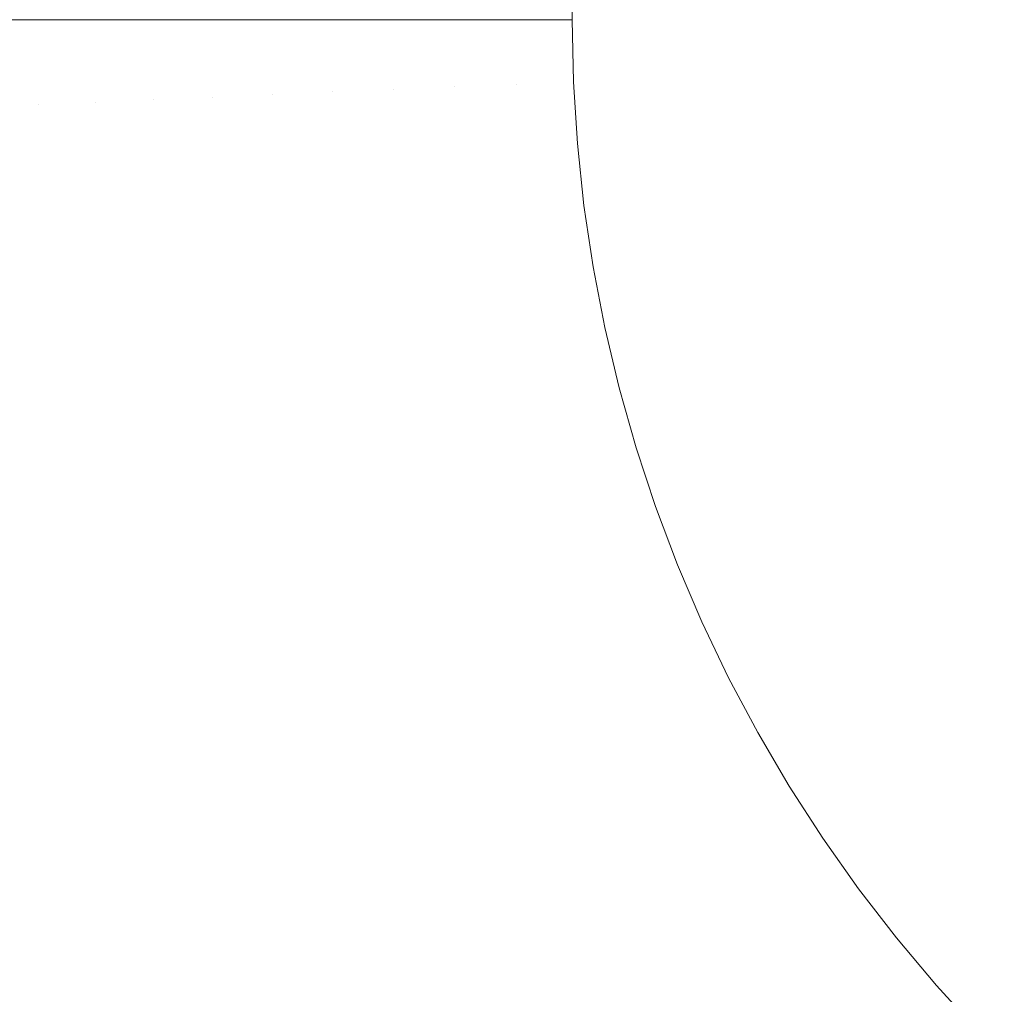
# Model space of a CAD drawing. Header units: centimetres. Extents: x -26 to 27.3, y -25.3 to -23.5.
# Tile 77 of 200: x -8.0284 to -7.9611, y -24.8266 to -24.7599. Entities that reach past the tile are written whole.
import ezdxf

# ---------------------------------------------------------------- set-up
doc = ezdxf.new("R2010")
doc.units = ezdxf.units.CM
doc.header["$LTSCALE"] = 2.54
doc.layers.add('Lucido design-1', color=7, linetype='Continuous')

# ---------------------------------------------------------------- blocks, each defined once
blk = doc.blocks.new('Gruppo-4-1')
at = {"color": 7, "linetype": 'Continuous', "lineweight": 9}
blk.add_3dface([(-25.890647, -23.559888, -349.282667), (-25.890647, -25.159888, -349.282667), (27.209353, -25.159888, -349.282667), (27.209353, -23.559888, -349.282667)], dxfattribs=at)
for points, invisible_edges in [([(-7.99489, -23.559888, -349.682757), (-7.990647, -23.559888, -349.682667), (-7.990647, -24.759888, -349.682667), (-7.994569, -24.759888, -349.682744)], 8), ([(-7.994569, -24.759888, -349.682744), (-7.99489, -24.759888, -349.682763), (-7.99489, -23.559888, -349.682757)], 10), ([(-7.990647, -23.559888, -349.682667), (9.309353, -23.559888, -349.682667), (9.209353, -24.859888, -349.682667), (-7.890647, -24.859888, -349.682667)], 10), ([(-7.990647, -24.759888, -349.682667), (-7.990647, -23.559888, -349.682667), (-7.890647, -24.859888, -349.682667)], 10), ([(-8.027166, -24.765687, -349.689622), (-8.031019, -24.765851, -349.691235), (-8.031146, -24.759888, -349.691235), (-8.028293, -24.759888, -349.690041)], 11), ([(-8.028293, -24.759888, -349.690041), (-8.027289, -24.759888, -349.689622), (-8.027166, -24.765687, -349.689622)], 10), ([(-8.023244, -24.765521, -349.68817), (-8.027166, -24.765687, -349.689622), (-8.027289, -24.759888, -349.689622), (-8.024303, -24.759888, -349.688517)], 11), ([(-8.024303, -24.759888, -349.688517), (-8.023364, -24.759888, -349.68817), (-8.023244, -24.765521, -349.68817)], 10), ([(-8.019262, -24.765351, -349.686883), (-8.023244, -24.765521, -349.68817), (-8.023364, -24.759888, -349.68817), (-8.020246, -24.759888, -349.687163)], 11), ([(-8.020246, -24.759888, -349.687163), (-8.019378, -24.759888, -349.686883), (-8.019262, -24.765351, -349.686883)], 10), ([(-8.015225, -24.76518, -349.685763), (-8.019262, -24.765351, -349.686883), (-8.019378, -24.759888, -349.686883), (-8.016129, -24.759888, -349.685982)], 11), ([(-8.016129, -24.759888, -349.685982), (-8.015337, -24.759888, -349.685763), (-8.015225, -24.76518, -349.685763)], 10), ([(-8.011141, -24.765007, -349.684812), (-8.015225, -24.76518, -349.685763), (-8.015337, -24.759888, -349.685763), (-8.011958, -24.759888, -349.684977)], 11), ([(-8.011958, -24.759888, -349.684977), (-8.011249, -24.759888, -349.684812), (-8.011141, -24.765007, -349.684812)], 10), ([(-8.007016, -24.764831, -349.684033), (-8.011141, -24.765007, -349.684812), (-8.011249, -24.759888, -349.684812), (-8.007741, -24.759888, -349.68415)], 11), ([(-8.007741, -24.759888, -349.68415), (-8.007121, -24.759888, -349.684033), (-8.007016, -24.764831, -349.684033)], 10), ([(-8.002859, -24.764655, -349.683428), (-8.007016, -24.764831, -349.684033), (-8.007121, -24.759888, -349.684033), (-8.003485, -24.759888, -349.683504)], 11), ([(-8.003485, -24.759888, -349.683504), (-8.00296, -24.759888, -349.683428), (-8.002859, -24.764655, -349.683428)], 10), ([(-7.998675, -24.764477, -349.682997), (-8.002859, -24.764655, -349.683428), (-8.00296, -24.759888, -349.683428), (-7.999198, -24.759888, -349.683041)], 11), ([(-7.999198, -24.759888, -349.683041), (-7.998773, -24.759888, -349.682997), (-7.998675, -24.764477, -349.682997)], 10), ([(-7.994476, -24.764299, -349.682744), (-7.998675, -24.764477, -349.682997), (-7.998773, -24.759888, -349.682997), (-7.99489, -24.759888, -349.682763)], 11), ([(-7.99489, -24.759888, -349.682763), (-7.994569, -24.759888, -349.682744), (-7.994476, -24.764299, -349.682744)], 10), ([(-7.994476, -24.764299, -349.682744), (-7.994569, -24.759888, -349.682744), (-7.990647, -24.759888, -349.682667), (-7.990557, -24.764132, -349.682667)], 9), ([(-7.990287, -24.768369, -349.682667), (-7.990557, -24.764132, -349.682667), (-7.990647, -24.759888, -349.682667), (-7.890647, -24.859888, -349.682667)], 12), ([(-7.994195, -24.768701, -349.682744), (-7.994476, -24.764299, -349.682744), (-7.990557, -24.764132, -349.682667), (-7.990287, -24.768369, -349.682667)], 11), ([(-8.006702, -24.769766, -349.684033), (-8.007016, -24.764831, -349.684033), (-8.002859, -24.764655, -349.683428), (-8.002555, -24.769413, -349.683428)], 15), ([(-8.002555, -24.769413, -349.683428), (-8.002859, -24.764655, -349.683428), (-7.998675, -24.764477, -349.682997), (-7.998383, -24.769058, -349.682997)], 15), ([(-7.998383, -24.769058, -349.682997), (-7.998675, -24.764477, -349.682997), (-7.994476, -24.764299, -349.682744), (-7.994195, -24.768701, -349.682744)], 15), ([(-8.022886, -24.771143, -349.68817), (-8.023244, -24.765521, -349.68817), (-8.019262, -24.765351, -349.686883), (-8.018914, -24.770805, -349.686883)], 15), ([(-8.018914, -24.770805, -349.686883), (-8.019262, -24.765351, -349.686883), (-8.015225, -24.76518, -349.685763), (-8.014888, -24.770462, -349.685763)], 15), ([(-8.014888, -24.770462, -349.685763), (-8.015225, -24.76518, -349.685763), (-8.011141, -24.765007, -349.684812), (-8.010815, -24.770116, -349.684812)], 15), ([(-8.010815, -24.770116, -349.684812), (-8.011141, -24.765007, -349.684812), (-8.007016, -24.764831, -349.684033), (-8.006702, -24.769766, -349.684033)], 15), ([(-8.03064, -24.771803, -349.691235), (-8.031019, -24.765851, -349.691235), (-8.027166, -24.765687, -349.689622), (-8.026796, -24.771476, -349.689622)], 15), ([(-8.026796, -24.771476, -349.689622), (-8.027166, -24.765687, -349.689622), (-8.023244, -24.765521, -349.68817), (-8.022886, -24.771143, -349.68817)], 15), ([(-7.997897, -24.773622, -349.682997), (-7.998383, -24.769058, -349.682997), (-7.994195, -24.768701, -349.682744), (-7.993728, -24.773088, -349.682744)], 15), ([(-7.993728, -24.773088, -349.682744), (-7.994195, -24.768701, -349.682744), (-7.990287, -24.768369, -349.682667), (-7.989837, -24.77259, -349.682667)], 11), ([(-7.890647, -24.859888, -349.682667), (-7.989209, -24.776788, -349.682667), (-7.989837, -24.77259, -349.682667), (-7.990287, -24.768369, -349.682667)], 9), ([(-8.006178, -24.774682, -349.684033), (-8.006702, -24.769766, -349.684033), (-8.002555, -24.769413, -349.683428), (-8.00205, -24.774154, -349.683428)], 15), ([(-8.00205, -24.774154, -349.683428), (-8.002555, -24.769413, -349.683428), (-7.998383, -24.769058, -349.682997), (-7.997897, -24.773622, -349.682997)], 15), ([(-8.014327, -24.775726, -349.685763), (-8.014888, -24.770462, -349.685763), (-8.010815, -24.770116, -349.684812), (-8.010273, -24.775207, -349.684812)], 15), ([(-8.010273, -24.775207, -349.684812), (-8.010815, -24.770116, -349.684812), (-8.006702, -24.769766, -349.684033), (-8.006178, -24.774682, -349.684033)], 15), ([(-8.022289, -24.776745, -349.68817), (-8.022886, -24.771143, -349.68817), (-8.018914, -24.770805, -349.686883), (-8.018335, -24.776239, -349.686883)], 15), ([(-8.018335, -24.776239, -349.686883), (-8.018914, -24.770805, -349.686883), (-8.014888, -24.770462, -349.685763), (-8.014327, -24.775726, -349.685763)], 15), ([(-8.030008, -24.777734, -349.691235), (-8.03064, -24.771803, -349.691235), (-8.026796, -24.771476, -349.689622), (-8.026182, -24.777244, -349.689622)], 15), ([(-8.026182, -24.777244, -349.689622), (-8.026796, -24.771476, -349.689622), (-8.022886, -24.771143, -349.68817), (-8.022289, -24.776745, -349.68817)], 15), ([(-7.993074, -24.777451, -349.682744), (-7.993728, -24.773088, -349.682744), (-7.989837, -24.77259, -349.682667), (-7.989209, -24.776788, -349.682667)], 11), ([(-7.997217, -24.778161, -349.682997), (-7.997897, -24.773622, -349.682997), (-7.993728, -24.773088, -349.682744), (-7.993074, -24.777451, -349.682744)], 15), ([(-8.005446, -24.779572, -349.684033), (-8.006178, -24.774682, -349.684033), (-8.00205, -24.774154, -349.683428), (-8.001344, -24.778869, -349.683428)], 15), ([(-8.001344, -24.778869, -349.683428), (-8.00205, -24.774154, -349.683428), (-7.997897, -24.773622, -349.682997), (-7.997217, -24.778161, -349.682997)], 15), ([(-8.009515, -24.78027, -349.684812), (-8.010273, -24.775207, -349.684812), (-8.006178, -24.774682, -349.684033), (-8.005446, -24.779572, -349.684033)], 15), ([(-8.013544, -24.780961, -349.685763), (-8.014327, -24.775726, -349.685763), (-8.010273, -24.775207, -349.684812), (-8.009515, -24.78027, -349.684812)], 15), ([(-8.021455, -24.782317, -349.68817), (-8.022289, -24.776745, -349.68817), (-8.018335, -24.776239, -349.686883), (-8.017526, -24.781644, -349.686883)], 15), ([(-8.017526, -24.781644, -349.686883), (-8.018335, -24.776239, -349.686883), (-8.014327, -24.775726, -349.685763), (-8.013544, -24.780961, -349.685763)], 15), ([(-8.025323, -24.782981, -349.689622), (-8.026182, -24.777244, -349.689622), (-8.022289, -24.776745, -349.68817), (-8.021455, -24.782317, -349.68817)], 15), ([(-7.992237, -24.781782, -349.682744), (-7.993074, -24.777451, -349.682744), (-7.989209, -24.776788, -349.682667), (-7.988403, -24.780956, -349.682667)], 11), ([(-7.890647, -24.859888, -349.682667), (-7.98742, -24.785086, -349.682667), (-7.988403, -24.780956, -349.682667), (-7.989209, -24.776788, -349.682667)], 9), ([(-8.029125, -24.783632, -349.691235), (-8.030008, -24.777734, -349.691235), (-8.026182, -24.777244, -349.689622), (-8.025323, -24.782981, -349.689622)], 15), ([(-7.996346, -24.782668, -349.682997), (-7.997217, -24.778161, -349.682997), (-7.993074, -24.777451, -349.682744), (-7.992237, -24.781782, -349.682744)], 15), ([(-8.000439, -24.78355, -349.683428), (-8.001344, -24.778869, -349.683428), (-7.997217, -24.778161, -349.682997), (-7.996346, -24.782668, -349.682997)], 15), ([(-8.004507, -24.784427, -349.684033), (-8.005446, -24.779572, -349.684033), (-8.001344, -24.778869, -349.683428), (-8.000439, -24.78355, -349.683428)], 15), ([(-8.008543, -24.785296, -349.684812), (-8.009515, -24.78027, -349.684812), (-8.005446, -24.779572, -349.684033), (-8.004507, -24.784427, -349.684033)], 15), ([(-8.012538, -24.786158, -349.685763), (-8.013544, -24.780961, -349.685763), (-8.009515, -24.78027, -349.684812), (-8.008543, -24.785296, -349.684812)], 15), ([(-8.016488, -24.787009, -349.686883), (-8.017526, -24.781644, -349.686883), (-8.013544, -24.780961, -349.685763), (-8.012538, -24.786158, -349.685763)], 15), ([(-7.991216, -24.786074, -349.682744), (-7.992237, -24.781782, -349.682744), (-7.988403, -24.780956, -349.682667), (-7.98742, -24.785086, -349.682667)], 11), ([(-8.020385, -24.787849, -349.68817), (-8.021455, -24.782317, -349.68817), (-8.017526, -24.781644, -349.686883), (-8.016488, -24.787009, -349.686883)], 15), ([(-8.024222, -24.788676, -349.689622), (-8.025323, -24.782981, -349.689622), (-8.021455, -24.782317, -349.68817), (-8.020385, -24.787849, -349.68817)], 15), ([(-7.995284, -24.787133, -349.682997), (-7.996346, -24.782668, -349.682997), (-7.992237, -24.781782, -349.682744), (-7.991216, -24.786074, -349.682744)], 15), ([(-8.027993, -24.789488, -349.691235), (-8.029125, -24.783632, -349.691235), (-8.025323, -24.782981, -349.689622), (-8.024222, -24.788676, -349.689622)], 15), ([(-7.999336, -24.788188, -349.683428), (-8.000439, -24.78355, -349.683428), (-7.996346, -24.782668, -349.682997), (-7.995284, -24.787133, -349.682997)], 15), ([(-8.031691, -24.790285, -349.693006), (-8.032854, -24.784272, -349.693006), (-8.029125, -24.783632, -349.691235), (-8.027993, -24.789488, -349.691235)], 15), ([(-8.003363, -24.789237, -349.684033), (-8.004507, -24.784427, -349.684033), (-8.000439, -24.78355, -349.683428), (-7.999336, -24.788188, -349.683428)], 15), ([(-8.007358, -24.790277, -349.684812), (-8.008543, -24.785296, -349.684812), (-8.004507, -24.784427, -349.684033), (-8.003363, -24.789237, -349.684033)], 15), ([(-8.011314, -24.791307, -349.685763), (-8.012538, -24.786158, -349.685763), (-8.008543, -24.785296, -349.684812), (-8.007358, -24.790277, -349.684812)], 15), ([(-7.990014, -24.790319, -349.682744), (-7.991216, -24.786074, -349.682744), (-7.98742, -24.785086, -349.682667), (-7.986264, -24.78917, -349.682667)], 11), ([(-7.984935, -24.793202, -349.682667), (-7.986264, -24.78917, -349.682667), (-7.98742, -24.785086, -349.682667), (-7.890647, -24.859888, -349.682667)], 12), ([(-8.015224, -24.792325, -349.686883), (-8.016488, -24.787009, -349.686883), (-8.012538, -24.786158, -349.685763), (-8.011314, -24.791307, -349.685763)], 15), ([(-7.994033, -24.79155, -349.682997), (-7.995284, -24.787133, -349.682997), (-7.991216, -24.786074, -349.682744), (-7.990014, -24.790319, -349.682744)], 15), ([(-8.019081, -24.79333, -349.68817), (-8.020385, -24.787849, -349.68817), (-8.016488, -24.787009, -349.686883), (-8.015224, -24.792325, -349.686883)], 15), ([(-7.998037, -24.792776, -349.683428), (-7.999336, -24.788188, -349.683428), (-7.995284, -24.787133, -349.682997), (-7.994033, -24.79155, -349.682997)], 15), ([(-8.02288, -24.794319, -349.689622), (-8.024222, -24.788676, -349.689622), (-8.020385, -24.787849, -349.68817), (-8.019081, -24.79333, -349.68817)], 15), ([(-8.002016, -24.793994, -349.684033), (-8.003363, -24.789237, -349.684033), (-7.999336, -24.788188, -349.683428), (-7.998037, -24.792776, -349.683428)], 15), ([(-8.026613, -24.795291, -349.691235), (-8.027993, -24.789488, -349.691235), (-8.024222, -24.788676, -349.689622), (-8.02288, -24.794319, -349.689622)], 15), ([(-8.030274, -24.796244, -349.693006), (-8.031691, -24.790285, -349.693006), (-8.027993, -24.789488, -349.691235), (-8.026613, -24.795291, -349.691235)], 15), ([(-8.005963, -24.795203, -349.684812), (-8.007358, -24.790277, -349.684812), (-8.003363, -24.789237, -349.684033), (-8.002016, -24.793994, -349.684033)], 15), ([(-7.988633, -24.794509, -349.682744), (-7.990014, -24.790319, -349.682744), (-7.986264, -24.78917, -349.682667), (-7.984935, -24.793202, -349.682667)], 11), ([(-8.009872, -24.7964, -349.685763), (-8.011314, -24.791307, -349.685763), (-8.007358, -24.790277, -349.684812), (-8.005963, -24.795203, -349.684812)], 15), ([(-7.992596, -24.795909, -349.682997), (-7.994033, -24.79155, -349.682997), (-7.990014, -24.790319, -349.682744), (-7.988633, -24.794509, -349.682744)], 15), ([(-8.013735, -24.797583, -349.686883), (-8.015224, -24.792325, -349.686883), (-8.011314, -24.791307, -349.685763), (-8.009872, -24.7964, -349.685763)], 15), ([(-7.996544, -24.797304, -349.683428), (-7.998037, -24.792776, -349.683428), (-7.994033, -24.79155, -349.682997), (-7.992596, -24.795909, -349.682997)], 15), ([(-8.017546, -24.79875, -349.68817), (-8.019081, -24.79333, -349.68817), (-8.015224, -24.792325, -349.686883), (-8.013735, -24.797583, -349.686883)], 15), ([(-8.000468, -24.79869, -349.684033), (-8.002016, -24.793994, -349.684033), (-7.998037, -24.792776, -349.683428), (-7.996544, -24.797304, -349.683428)], 15), ([(-8.021299, -24.7999, -349.689622), (-8.02288, -24.794319, -349.689622), (-8.019081, -24.79333, -349.68817), (-8.017546, -24.79875, -349.68817)], 15), ([(-7.987075, -24.798636, -349.682744), (-7.988633, -24.794509, -349.682744), (-7.984935, -24.793202, -349.682667), (-7.983436, -24.797174, -349.682667)], 11), ([(-7.98177, -24.801078, -349.682667), (-7.983436, -24.797174, -349.682667), (-7.984935, -24.793202, -349.682667), (-7.890647, -24.859888, -349.682667)], 12), ([(-8.024987, -24.801029, -349.691235), (-8.026613, -24.795291, -349.691235), (-8.02288, -24.794319, -349.689622), (-8.021299, -24.7999, -349.689622)], 15), ([(-8.00436, -24.800065, -349.684812), (-8.005963, -24.795203, -349.684812), (-8.002016, -24.793994, -349.684033), (-8.000468, -24.79869, -349.684033)], 15), ([(-7.990976, -24.800203, -349.682997), (-7.992596, -24.795909, -349.682997), (-7.988633, -24.794509, -349.682744), (-7.987075, -24.798636, -349.682744)], 15), ([(-8.028605, -24.802137, -349.693006), (-8.030274, -24.796244, -349.693006), (-8.026613, -24.795291, -349.691235), (-8.024987, -24.801029, -349.691235)], 15), ([(-8.008215, -24.801427, -349.685763), (-8.009872, -24.7964, -349.685763), (-8.005963, -24.795203, -349.684812), (-8.00436, -24.800065, -349.684812)], 15), ([(-8.012024, -24.802773, -349.686883), (-8.013735, -24.797583, -349.686883), (-8.009872, -24.7964, -349.685763), (-8.008215, -24.801427, -349.685763)], 15), ([(-7.994861, -24.801765, -349.683428), (-7.996544, -24.797304, -349.683428), (-7.992596, -24.795909, -349.682997), (-7.990976, -24.800203, -349.682997)], 15), ([(-8.015783, -24.804101, -349.68817), (-8.017546, -24.79875, -349.68817), (-8.013735, -24.797583, -349.686883), (-8.012024, -24.802773, -349.686883)], 15), ([(-7.998722, -24.803316, -349.684033), (-8.000468, -24.79869, -349.684033), (-7.996544, -24.797304, -349.683428), (-7.994861, -24.801765, -349.683428)], 15), ([(-7.985344, -24.802694, -349.682744), (-7.987075, -24.798636, -349.682744), (-7.983436, -24.797174, -349.682667), (-7.98177, -24.801078, -349.682667)], 11), ([(-8.019483, -24.805409, -349.689622), (-8.021299, -24.7999, -349.689622), (-8.017546, -24.79875, -349.68817), (-8.015783, -24.804101, -349.68817)], 15), ([(-8.002553, -24.804855, -349.684812), (-8.00436, -24.800065, -349.684812), (-8.000468, -24.79869, -349.684033), (-7.998722, -24.803316, -349.684033)], 15), ([(-7.989174, -24.804425, -349.682997), (-7.990976, -24.800203, -349.682997), (-7.987075, -24.798636, -349.682744), (-7.985344, -24.802694, -349.682744)], 15), ([(-8.02312, -24.806694, -349.691235), (-8.024987, -24.801029, -349.691235), (-8.021299, -24.7999, -349.689622), (-8.019483, -24.805409, -349.689622)], 15), ([(-8.006346, -24.80638, -349.685763), (-8.008215, -24.801427, -349.685763), (-8.00436, -24.800065, -349.684812), (-8.002553, -24.804855, -349.684812)], 15), ([(-7.99299, -24.80615, -349.683428), (-7.994861, -24.801765, -349.683428), (-7.990976, -24.800203, -349.682997), (-7.989174, -24.804425, -349.682997)], 15), ([(-8.026687, -24.807954, -349.693006), (-8.028605, -24.802137, -349.693006), (-8.024987, -24.801029, -349.691235), (-8.02312, -24.806694, -349.691235)], 15), ([(-7.983442, -24.806674, -349.682744), (-7.985344, -24.802694, -349.682744), (-7.98177, -24.801078, -349.682667), (-7.97994, -24.804908, -349.682667)], 11), ([(-7.977948, -24.808657, -349.682667), (-7.97994, -24.804908, -349.682667), (-7.98177, -24.801078, -349.682667), (-7.890647, -24.859888, -349.682667)], 12), ([(-8.010095, -24.807886, -349.686883), (-8.012024, -24.802773, -349.686883), (-8.008215, -24.801427, -349.685763), (-8.006346, -24.80638, -349.685763)], 15), ([(-7.996782, -24.807864, -349.684033), (-7.998722, -24.803316, -349.684033), (-7.994861, -24.801765, -349.683428), (-7.99299, -24.80615, -349.683428)], 15), ([(-8.030178, -24.809188, -349.694931), (-8.032145, -24.803221, -349.694931), (-8.028605, -24.802137, -349.693006), (-8.026687, -24.807954, -349.693006)], 15), ([(-8.013793, -24.809372, -349.68817), (-8.015783, -24.804101, -349.68817), (-8.012024, -24.802773, -349.686883), (-8.010095, -24.807886, -349.686883)], 15), ([(-7.987195, -24.808567, -349.682997), (-7.989174, -24.804425, -349.682997), (-7.985344, -24.802694, -349.682744), (-7.983442, -24.806674, -349.682744)], 15), ([(-8.000543, -24.809564, -349.684812), (-8.002553, -24.804855, -349.684812), (-7.998722, -24.803316, -349.684033), (-7.996782, -24.807864, -349.684033)], 15), ([(-8.017435, -24.810836, -349.689622), (-8.019483, -24.805409, -349.689622), (-8.015783, -24.804101, -349.68817), (-8.013793, -24.809372, -349.68817)], 15), ([(-7.990934, -24.810452, -349.683428), (-7.99299, -24.80615, -349.683428), (-7.989174, -24.804425, -349.682997), (-7.987195, -24.808567, -349.682997)], 15), ([(-8.004268, -24.811248, -349.685763), (-8.006346, -24.80638, -349.685763), (-8.002553, -24.804855, -349.684812), (-8.000543, -24.809564, -349.684812)], 15), ([(-7.981373, -24.81057, -349.682744), (-7.983442, -24.806674, -349.682744), (-7.97994, -24.804908, -349.682667), (-7.977948, -24.808657, -349.682667)], 11), ([(-8.021014, -24.812274, -349.691235), (-8.02312, -24.806694, -349.691235), (-8.019483, -24.805409, -349.689622), (-8.017435, -24.810836, -349.689622)], 15), ([(-8.00795, -24.812912, -349.686883), (-8.010095, -24.807886, -349.686883), (-8.006346, -24.80638, -349.685763), (-8.004268, -24.811248, -349.685763)], 15), ([(-7.99465, -24.812325, -349.684033), (-7.996782, -24.807864, -349.684033), (-7.99299, -24.80615, -349.683428), (-7.990934, -24.810452, -349.683428)], 15), ([(-8.024525, -24.813685, -349.693006), (-8.026687, -24.807954, -349.693006), (-8.02312, -24.806694, -349.691235), (-8.021014, -24.812274, -349.691235)], 15), ([(-7.985042, -24.81262, -349.682997), (-7.987195, -24.808567, -349.682997), (-7.983442, -24.806674, -349.682744), (-7.981373, -24.81057, -349.682744)], 15), ([(-8.011582, -24.814554, -349.68817), (-8.013793, -24.809372, -349.68817), (-8.010095, -24.807886, -349.686883), (-8.00795, -24.812912, -349.686883)], 15), ([(-7.998336, -24.814184, -349.684812), (-8.000543, -24.809564, -349.684812), (-7.996782, -24.807864, -349.684033), (-7.99465, -24.812325, -349.684033)], 15), ([(-8.02796, -24.815065, -349.694931), (-8.030178, -24.809188, -349.694931), (-8.026687, -24.807954, -349.693006), (-8.024525, -24.813685, -349.693006)], 15), ([(-7.988698, -24.814662, -349.683428), (-7.990934, -24.810452, -349.683428), (-7.987195, -24.808567, -349.682997), (-7.985042, -24.81262, -349.682997)], 15), ([(-8.031315, -24.816413, -349.697008), (-8.033588, -24.810392, -349.697008), (-8.030178, -24.809188, -349.694931), (-8.02796, -24.815065, -349.694931)], 15), ([(-7.97914, -24.814375, -349.682744), (-7.981373, -24.81057, -349.682744), (-7.977948, -24.808657, -349.682667), (-7.9758, -24.812319, -349.682667)], 11), ([(-7.9758, -24.812319, -349.682667), (-7.977948, -24.808657, -349.682667), (-7.890647, -24.859888, -349.682667)], 10), ([(-8.015159, -24.816171, -349.689622), (-8.017435, -24.810836, -349.689622), (-8.013793, -24.809372, -349.68817), (-8.011582, -24.814554, -349.68817)], 15), ([(-8.001986, -24.816024, -349.685763), (-8.004268, -24.811248, -349.685763), (-8.000543, -24.809564, -349.684812), (-7.998336, -24.814184, -349.684812)], 15), ([(-7.992331, -24.816692, -349.684033), (-7.99465, -24.812325, -349.684033), (-7.990934, -24.810452, -349.683428), (-7.988698, -24.814662, -349.683428)], 15), ([(-7.982719, -24.816579, -349.682997), (-7.985042, -24.81262, -349.682997), (-7.981373, -24.81057, -349.682744), (-7.97914, -24.814375, -349.682744)], 15), ([(-8.018674, -24.81776, -349.691235), (-8.021014, -24.812274, -349.691235), (-8.017435, -24.810836, -349.689622), (-8.015159, -24.816171, -349.689622)], 15), ([(-8.005594, -24.817843, -349.686883), (-8.00795, -24.812912, -349.686883), (-8.004268, -24.811248, -349.685763), (-8.001986, -24.816024, -349.685763)], 15), ([(-8.022121, -24.819318, -349.693006), (-8.024525, -24.813685, -349.693006), (-8.021014, -24.812274, -349.691235), (-8.018674, -24.81776, -349.691235)], 15), ([(-7.995935, -24.818705, -349.684812), (-7.998336, -24.814184, -349.684812), (-7.99465, -24.812325, -349.684033), (-7.992331, -24.816692, -349.684033)], 15), ([(-7.986285, -24.818775, -349.683428), (-7.988698, -24.814662, -349.683428), (-7.985042, -24.81262, -349.682997), (-7.982719, -24.816579, -349.682997)], 15), ([(-7.976748, -24.818082, -349.682744), (-7.97914, -24.814375, -349.682744), (-7.9758, -24.812319, -349.682667), (-7.973498, -24.815885, -349.682667)], 11), ([(-7.971047, -24.819351, -349.682667), (-7.973498, -24.815885, -349.682667), (-7.9758, -24.812319, -349.682667), (-7.890647, -24.859888, -349.682667)], 12), ([(-8.009153, -24.819638, -349.68817), (-8.011582, -24.814554, -349.68817), (-8.00795, -24.812912, -349.686883), (-8.005594, -24.817843, -349.686883)], 15), ([(-8.025495, -24.820843, -349.694931), (-8.02796, -24.815065, -349.694931), (-8.024525, -24.813685, -349.693006), (-8.022121, -24.819318, -349.693006)], 15), ([(-8.012658, -24.821405, -349.689622), (-8.015159, -24.816171, -349.689622), (-8.011582, -24.814554, -349.68817), (-8.009153, -24.819638, -349.68817)], 15), ([(-7.999503, -24.820699, -349.685763), (-8.001986, -24.816024, -349.685763), (-7.998336, -24.814184, -349.684812), (-7.995935, -24.818705, -349.684812)], 15), ([(-7.989828, -24.820956, -349.684033), (-7.992331, -24.816692, -349.684033), (-7.988698, -24.814662, -349.683428), (-7.986285, -24.818775, -349.683428)], 15), ([(-7.98023, -24.820436, -349.682997), (-7.982719, -24.816579, -349.682997), (-7.97914, -24.814375, -349.682744), (-7.976748, -24.818082, -349.682744)], 15), ([(-8.02879, -24.822332, -349.697008), (-8.031315, -24.816413, -349.697008), (-8.02796, -24.815065, -349.694931), (-8.025495, -24.820843, -349.694931)], 15), ([(-8.003031, -24.822669, -349.686883), (-8.005594, -24.817843, -349.686883), (-8.001986, -24.816024, -349.685763), (-7.999503, -24.820699, -349.685763)], 15), ([(-7.9742, -24.821684, -349.682744), (-7.976748, -24.818082, -349.682744), (-7.973498, -24.815885, -349.682667), (-7.971047, -24.819351, -349.682667)], 11), ([(-8.016102, -24.823141, -349.691235), (-8.018674, -24.81776, -349.691235), (-8.015159, -24.816171, -349.689622), (-8.012658, -24.821405, -349.689622)], 15), ([(-7.993343, -24.823121, -349.684812), (-7.995935, -24.818705, -349.684812), (-7.992331, -24.816692, -349.684033), (-7.989828, -24.820956, -349.684033)], 15), ([(-7.983699, -24.82278, -349.683428), (-7.986285, -24.818775, -349.683428), (-7.982719, -24.816579, -349.682997), (-7.98023, -24.820436, -349.682997)], 15), ([(-8.01948, -24.824844, -349.693006), (-8.022121, -24.819318, -349.693006), (-8.018674, -24.81776, -349.691235), (-8.016102, -24.823141, -349.691235)], 15), ([(-8.00651, -24.824613, -349.68817), (-8.009153, -24.819638, -349.68817), (-8.005594, -24.817843, -349.686883), (-8.003031, -24.822669, -349.686883)], 15), ([(-7.996824, -24.825264, -349.685763), (-7.999503, -24.820699, -349.685763), (-7.995935, -24.818705, -349.684812), (-7.993343, -24.823121, -349.684812)], 15), ([(-7.97758, -24.824183, -349.682997), (-7.98023, -24.820436, -349.682997), (-7.976748, -24.818082, -349.682744), (-7.9742, -24.821684, -349.682744)], 15), ([(-8.022786, -24.826511, -349.694931), (-8.025495, -24.820843, -349.694931), (-8.022121, -24.819318, -349.693006), (-8.01948, -24.824844, -349.693006)], 15), ([(-7.987147, -24.825111, -349.684033), (-7.989828, -24.820956, -349.684033), (-7.986285, -24.818775, -349.683428), (-7.983699, -24.82278, -349.683428)], 15), ([(-7.971502, -24.825174, -349.682744), (-7.9742, -24.821684, -349.682744), (-7.971047, -24.819351, -349.682667), (-7.968451, -24.82271, -349.682667)], 11), ([(-7.965714, -24.825955, -349.682667), (-7.968451, -24.82271, -349.682667), (-7.971047, -24.819351, -349.682667), (-7.890647, -24.859888, -349.682667)], 12), ([(-8.009937, -24.826527, -349.689622), (-8.012658, -24.821405, -349.689622), (-8.009153, -24.819638, -349.68817), (-8.00651, -24.824613, -349.68817)], 15), ([(-8.000265, -24.827382, -349.686883), (-8.003031, -24.822669, -349.686883), (-7.999503, -24.820699, -349.685763), (-7.996824, -24.825264, -349.685763)], 15), ([(-7.980946, -24.826673, -349.683428), (-7.983699, -24.82278, -349.683428), (-7.98023, -24.820436, -349.682997), (-7.97758, -24.824183, -349.682997)], 15), ([(-8.026015, -24.828139, -349.697008), (-8.02879, -24.822332, -349.697008), (-8.025495, -24.820843, -349.694931), (-8.022786, -24.826511, -349.694931)], 15), ([(-8.013305, -24.828409, -349.691235), (-8.016102, -24.823141, -349.691235), (-8.012658, -24.821405, -349.689622), (-8.009937, -24.826527, -349.689622)], 15), ([(-7.990567, -24.827422, -349.684812), (-7.993343, -24.823121, -349.684812), (-7.989828, -24.820956, -349.684033), (-7.987147, -24.825111, -349.684033)], 15), ([(-7.974773, -24.827815, -349.682997), (-7.97758, -24.824183, -349.682997), (-7.9742, -24.821684, -349.682744), (-7.971502, -24.825174, -349.682744)], 15), ([(-8.029161, -24.829725, -349.699231), (-8.032, -24.823783, -349.699231), (-8.02879, -24.822332, -349.697008), (-8.026015, -24.828139, -349.697008)], 15), ([(-8.003659, -24.829472, -349.68817), (-8.00651, -24.824613, -349.68817), (-8.003031, -24.822669, -349.686883), (-8.000265, -24.827382, -349.686883)], 15), ([(-7.968659, -24.828547, -349.682744), (-7.971502, -24.825174, -349.682744), (-7.968451, -24.82271, -349.682667), (-7.965714, -24.825955, -349.682667)], 11), ([(-8.016607, -24.830254, -349.693006), (-8.01948, -24.824844, -349.693006), (-8.016102, -24.823141, -349.691235), (-8.013305, -24.828409, -349.691235)], 15), ([(-7.993954, -24.829711, -349.685763), (-7.996824, -24.825264, -349.685763), (-7.993343, -24.823121, -349.684812), (-7.990567, -24.827422, -349.684812)], 15), ([(-7.984292, -24.829147, -349.684033), (-7.987147, -24.825111, -349.684033), (-7.983699, -24.82278, -349.683428), (-7.980946, -24.826673, -349.683428)], 15), ([(-8.007001, -24.83153, -349.689622), (-8.009937, -24.826527, -349.689622), (-8.00651, -24.824613, -349.68817), (-8.003659, -24.829472, -349.68817)], 15), ([(-7.978031, -24.830445, -349.683428), (-7.980946, -24.826673, -349.683428), (-7.97758, -24.824183, -349.682997), (-7.974773, -24.827815, -349.682997)], 15), ([(-8.01984, -24.832059, -349.694931), (-8.022786, -24.826511, -349.694931), (-8.01948, -24.824844, -349.693006), (-8.016607, -24.830254, -349.693006)], 15), ([(-7.997301, -24.831974, -349.686883), (-8.000265, -24.827382, -349.686883), (-7.996824, -24.825264, -349.685763), (-7.993954, -24.829711, -349.685763)], 15), ([(-7.987611, -24.831602, -349.684812), (-7.990567, -24.827422, -349.684812), (-7.987147, -24.825111, -349.684033), (-7.984292, -24.829147, -349.684033)], 15), ([(-7.971814, -24.831324, -349.682997), (-7.974773, -24.827815, -349.682997), (-7.971502, -24.825174, -349.682744), (-7.968659, -24.828547, -349.682744)], 15), ([(-7.965674, -24.831796, -349.682744), (-7.968659, -24.828547, -349.682744), (-7.965714, -24.825955, -349.682667), (-7.962843, -24.829082, -349.682667)], 11), ([(-7.890647, -24.859888, -349.682667), (-7.962843, -24.829082, -349.682667), (-7.965714, -24.825955, -349.682667)], 9), ([(-8.022996, -24.833823, -349.697008), (-8.026015, -24.828139, -349.697008), (-8.022786, -24.826511, -349.694931), (-8.01984, -24.832059, -349.694931)], 15), ([(-8.010286, -24.833553, -349.691235), (-8.013305, -24.828409, -349.691235), (-8.009937, -24.826527, -349.689622), (-8.007001, -24.83153, -349.689622)], 15)]:
    blk.add_3dface(points, dxfattribs=dict(at, invisible_edges=invisible_edges))

msp = doc.modelspace()

# ---------------------------------------------------------------- block references
at = {"layer": 'Lucido design-1', "color": 7}
msp.add_blockref('Gruppo-4-1', (0, 0), dxfattribs=at)

doc.saveas('drawing.dxf')
